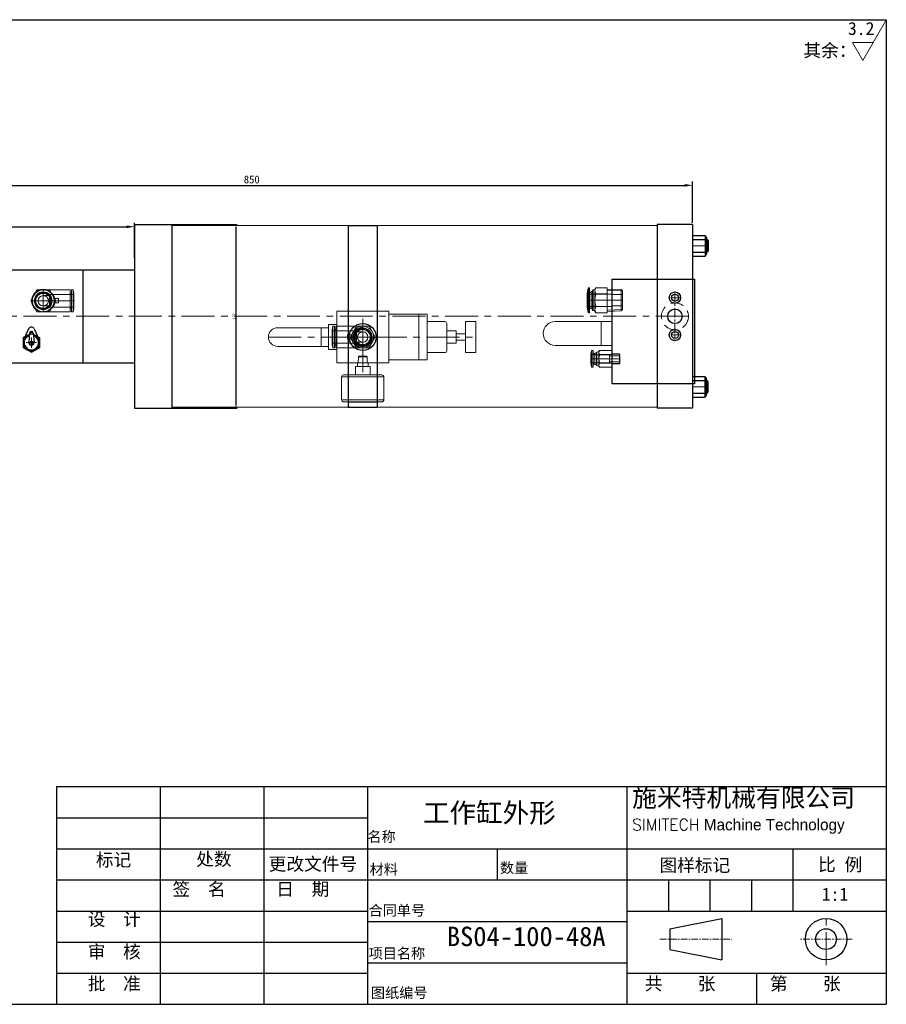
# Model space of a CAD drawing. Header units: millimetres. Extents: x -1758 to 1228, y 13058 to 14008.
# Tile 5 of 5: x 393 to 1228, y 13058 to 14008. Entities that reach past the tile are written whole.
import ezdxf

# ---------------------------------------------------------------- set-up
doc = ezdxf.new("R2010")
doc.units = ezdxf.units.MM
doc.header["$MEASUREMENT"] = 0
doc.linetypes.add('CENTER', pattern=[50.8, 31.75, -6.35, 6.35, -6.35])
doc.linetypes.add('DASHED', pattern=[19.05, 12.7, -6.35])
doc.layers.get('Defpoints').update_dxf_attribs({"lineweight": 25})
for name, color, linetype, lineweight in [('图层1', 7, 'Continuous', 25), ('图层2', 3, 'CENTER', 13), ('图层3', 2, 'Continuous', 13), ('图层4', 1, 'Continuous', 30), ('图层5', 5, 'DASHED', 13), ('图层7', 4, 'Continuous', 13)]:
    doc.layers.add(name, color=color, linetype=linetype, lineweight=lineweight)
doc.dimstyles.new('ISO-25', dxfattribs={"dimscale": 2, "dimtxt": 2.5, "dimasz": 2.5, "dimexe": 1.25, "dimexo": 0.625, "dimtad": 1, "dimtxsty": 'Standard', "dimcen": 2.5, "dimadec": 0, "dimazin": 0, "dimtfac": 1, "dimtmove": 0, "dimatfit": 3, "dimfxl": 0, "dimarcsym": 0})

# ---------------------------------------------------------------- blocks, each defined once
blk = doc.blocks.new('*D54')
at = {"layer": 'Defpoints', "color": 0, "transparency": 16777216}
for p in [(1041.3, 13848.27), (1041.3, 13810.38), (191.3, 13769.13)]:
    blk.add_point(p, dxfattribs=at)
at = {"layer": '图层3', "color": 0, "lineweight": -2, "transparency": 16777216}
for p, q in [((191.3, 13771), (191.3, 13852.02)), ((1041.3, 13812.25), (1041.3, 13852.02)), ((198.8, 13848.27), (1033.8, 13848.27))]:
    blk.add_line(p, q, dxfattribs=at)
at = {"layer": '图层3', "color": 0, "transparency": 16777216}
for points in [[(198.8, 13849.52), (198.8, 13847.02), (191.3, 13848.27)], [(1033.8, 13847.02), (1033.8, 13849.52), (1041.3, 13848.27)]]:
    blk.add_solid(points, dxfattribs=at)
at = {"layer": '图层3', "color": 0, "transparency": 16777216, "insert": (616.3, 13853.89), "char_height": 7.5, "attachment_point": 5}
blk.add_mtext('850', dxfattribs=at)
blk = doc.blocks.new('*D62')
at = {"layer": 'Defpoints', "color": 0, "transparency": 16777216}
for p in [(503.3, 13808.31), (503.3, 13776.88), (191.3, 13766.88)]:
    blk.add_point(p, dxfattribs=at)
at = {"layer": '图层3', "color": 0, "lineweight": -2, "transparency": 16777216}
for p, q in [((191.3, 13768.75), (191.3, 13812.06)), ((198.8, 13808.31), (495.8, 13808.31)), ((503.3, 13778.75), (503.3, 13812.06))]:
    blk.add_line(p, q, dxfattribs=at)
at = {"layer": '图层3', "color": 0, "transparency": 16777216}
for points in [[(198.8, 13809.56), (198.8, 13807.06), (191.3, 13808.31)], [(495.8, 13807.06), (495.8, 13809.56), (503.3, 13808.31)]]:
    blk.add_solid(points, dxfattribs=at)
at = {"layer": '图层3', "color": 0, "transparency": 16777216, "insert": (347.3, 13813.94), "char_height": 7.5, "attachment_point": 5}
blk.add_mtext('312', dxfattribs=at)
blk = doc.blocks.new('*D87')
at = {"layer": 'Defpoints', "color": 0, "transparency": 16777216}
for p in [(521.3, 13810.38), (521.3, 13633.38), (601.11, 13633.38)]:
    blk.add_point(p, dxfattribs=at)
at = {"layer": '图层1', "color": 0, "lineweight": -2, "transparency": 16777216}
for p, q in [((521.93, 13810.38), (602.36, 13810.38)), ((601.11, 13807.88), (601.11, 13635.88)), ((521.93, 13633.38), (602.36, 13633.38))]:
    blk.add_line(p, q, dxfattribs=at)
at = {"layer": '图层1', "color": 0, "transparency": 16777216}
for points in [[(600.69, 13807.88), (601.52, 13807.88), (601.11, 13810.38)], [(600.69, 13635.88), (601.52, 13635.88), (601.11, 13633.38)]]:
    blk.add_solid(points, dxfattribs=at)
at = {"layer": '图层1', "color": 0, "transparency": 16777216, "insert": (599.23, 13721.88), "char_height": 2.5, "attachment_point": 5, "rotation": 90}
blk.add_mtext('177', dxfattribs=at)

msp = doc.modelspace()

# ---------------------------------------------------------------- linework, layer by layer
at = {"layer": '图层1'}
for p, q in [((503.304, 13810.379), (503.304, 13633.379)), ((503.304, 13810.379), (539.304, 13810.379)), ((539.304, 13810.379), (539.304, 13633.379)), ((709.304, 13809.379), (709.304, 13634.379)), ((709.304, 13809.379), (737.304, 13809.379)), ((737.304, 13809.379), (737.304, 13634.379)), ((1007.304, 13810.379), (1007.304, 13633.379)), ((1041.304, 13810.379), (1007.304, 13810.379)), ((1041.304, 13810.379), (1041.304, 13633.379)), ((1041.304, 13799.879), (1041.304, 13779.879)), ((1041.304, 13799.879), (1053.304, 13799.879)), ((1041.304, 13795.879), (1053.304, 13795.879)), ((1053.304, 13799.879), (1053.304, 13779.879)), ((1053.804, 13798.879), (1053.804, 13798.879)), ((1054.804, 13797.879), (1054.804, 13781.879)), ((1054.804, 13795.879), (1055.304, 13795.879)), ((1055.304, 13795.879), (1055.304, 13783.879)), ((1055.304, 13795.879), (1056.304, 13794.879)), ((1056.304, 13794.879), (1056.304, 13784.879)), ((1056.304, 13784.879), (1055.304, 13783.879)), ((1041.304, 13783.879), (1053.304, 13783.879)), ((1041.304, 13779.879), (1053.304, 13779.879)), ((1053.804, 13780.879), (1053.804, 13780.879)), ((1054.804, 13783.879), (1055.304, 13783.879)), ((365.304, 13766.879), (503.304, 13766.879)), ((453.304, 13766.879), (453.304, 13676.879)), ((963.304, 13757.879), (963.304, 13656.879)), ((963.304, 13757.879), (1043.304, 13757.879)), ((1043.304, 13757.879), (1043.304, 13656.879)), ((401.158, 13709.757), (396.613, 13699.84)), ((406.613, 13709.757), (411.158, 13699.84)), ((397.676, 13702.16), (395.885, 13701.126)), ((395.885, 13701.126), (395.885, 13691.888)), ((402.091, 13705.647), (401.393, 13696.702)), ((405.68, 13705.647), (406.378, 13696.702)), ((411.885, 13701.126), (410.095, 13702.16)), ((411.885, 13691.888), (411.885, 13701.126)), ((395.885, 13691.888), (403.885, 13687.269)), ((403.885, 13687.269), (411.885, 13691.888)), ((365.304, 13676.879), (503.304, 13676.879)), ((1041.304, 13663.879), (1053.304, 13663.879)), ((1053.304, 13643.879), (1053.304, 13663.879)), ((1053.804, 13662.879), (1053.804, 13662.879)), ((1054.804, 13645.879), (1054.804, 13661.879)), ((1043.304, 13656.879), (963.304, 13656.879)), ((1041.304, 13659.879), (1053.304, 13659.879)), ((1054.804, 13659.879), (1055.304, 13659.879)), ((1055.304, 13647.879), (1055.304, 13659.879)), ((1056.304, 13658.879), (1055.304, 13659.879)), ((1056.304, 13648.879), (1056.304, 13658.879)), ((1041.304, 13647.879), (1053.304, 13647.879)), ((1041.304, 13643.879), (1053.304, 13643.879)), ((1053.804, 13644.879), (1053.804, 13644.879)), ((1054.804, 13647.879), (1055.304, 13647.879)), ((1055.304, 13647.879), (1056.304, 13648.879)), ((503.304, 13633.379), (539.304, 13633.379)), ((709.304, 13634.379), (737.304, 13634.379)), ((1041.304, 13633.379), (1007.304, 13633.379)), ((528.045, 13268.09), (528.045, 13058.09)), ((628.045, 13268.09), (628.045, 13058.09)), ((728.045, 13268.09), (728.045, 13058.09)), ((978.045, 13268.09), (978.045, 13058.09)), ((428.045, 13238.09), (728.045, 13238.09)), ((428.045, 13208.09), (1228.045, 13208.09)), ((853.045, 13208.09), (853.045, 13178.09)), ((1138.045, 13208.09), (1138.045, 13148.09)), ((428.045, 13178.09), (1228.045, 13178.09)), ((1018.045, 13178.09), (1018.045, 13148.09)), ((1058.045, 13178.09), (1058.045, 13148.09)), ((1098.045, 13178.09), (1098.045, 13148.09)), ((428.045, 13148.09), (728.045, 13148.09)), ((978.045, 13148.09), (1228.045, 13148.09)), ((1019.392, 13130.971), (1069.392, 13140.971)), ((1069.392, 13140.971), (1069.392, 13100.971)), ((728.045, 13138.09), (978.045, 13138.09)), ((1019.392, 13130.971), (1019.392, 13110.971)), ((428.045, 13118.09), (728.045, 13118.09)), ((1019.392, 13110.971), (1069.392, 13100.971)), ((728.045, 13098.09), (978.045, 13098.09)), ((428.045, 13088.09), (728.045, 13088.09)), ((978.045, 13088.09), (1228.045, 13088.09)), ((1103.045, 13088.09), (1103.045, 13058.09))]:
    msp.add_line(p, q, dxfattribs=at)
for centre, radius in [((415.304, 13736.879), 11), ((415.304, 13736.879), 7.5), ((1024.304, 13739.879), 5.5), ((1024.304, 13739.879), 3.33), ((1024.304, 13721.879), 7), ((723.304, 13701.879), 13), ((723.304, 13701.879), 8.67), ((1024.304, 13703.879), 5.5), ((403.885, 13705.507), 1), ((1024.304, 13703.879), 3.33), ((403.885, 13696.507), 1.5), ((1170.021, 13120.971), 20), ((1170.021, 13120.971), 10)]:
    msp.add_circle(centre, radius, dxfattribs=at)
for centre, radius, start, end in [((1053.804, 13799.379), 0.5, 180, 270), ((1053.804, 13797.879), 1, 0, 90), ((1053.804, 13780.379), 0.5, 90, 180), ((1053.804, 13781.879), 1, 270, 0), ((403.885, 13708.507), 3, 24.624318, 155.375682), ((403.885, 13696.507), 8, 103.749113, 76.250887), ((403.885, 13696.507), 7, 106.463989, 73.536011), ((403.885, 13705.507), 1.8, 4.460844, 175.539156), ((403.885, 13696.507), 2.5, 175.539156, 4.460844), ((1053.804, 13663.379), 0.5, 180, 270), ((1053.804, 13661.879), 1, 0, 90), ((1053.804, 13644.379), 0.5, 90, 180), ((1053.804, 13645.879), 1, 270, 0)]:
    msp.add_arc(centre, radius, start, end, dxfattribs=at)
at = {"layer": '图层2', "ltscale": 0.5}
for p, q in [((1041.304, 13789.879), (1056.304, 13789.879)), ((973.804, 13737.379), (956.379, 13737.379)), ((971.304, 13680.879), (956.879, 13680.879)), ((1041.304, 13653.879), (1056.304, 13653.879))]:
    msp.add_line(p, q, dxfattribs=at)
at = {"layer": '图层2'}
for p, q in [((415.304, 13746.879), (415.304, 13726.879)), ((405.304, 13736.879), (425.304, 13736.879)), ((142.304, 13721.879), (1043.304, 13721.879)), ((723.304, 13711.879), (723.304, 13691.879)), ((403.885, 13701.507), (403.885, 13691.507)), ((632.304, 13701.879), (832.304, 13701.879)), ((713.304, 13701.879), (733.304, 13701.879)), ((398.885, 13696.507), (408.885, 13696.507)), ((1170.021, 13095.971), (1170.021, 13145.971))]:
    msp.add_line(p, q, dxfattribs=at)
at = {"layer": '图层2', "ltscale": 0.3}
for p, q in [((1029.804, 13739.879), (1018.804, 13739.879)), ((1024.304, 13745.379), (1024.304, 13698.379)), ((1029.804, 13703.879), (1018.804, 13703.879))]:
    msp.add_line(p, q, dxfattribs=at)
at = {"layer": '图层2', "ltscale": 0.2}
for p, q in [((1009.766, 13120.971), (1078.91, 13120.971)), ((1195.021, 13120.971), (1145.021, 13120.971))]:
    msp.add_line(p, q, dxfattribs=at)
at = {"layer": '图层3'}
for p, q in [((1205.446, 13968.705), (1227.396, 14006.723)), ((1195.343, 13986.205), (1215.55, 13986.205)), ((1205.446, 13968.705), (1195.343, 13986.205))]:
    msp.add_line(p, q, dxfattribs=at)
at = {"layer": '图层4'}
for p, q in [((-171.955, 14008.09), (1228.045, 14008.09)), ((1228.045, 14008.09), (1228.045, 13058.09)), ((428.045, 13268.09), (1228.045, 13268.09)), ((428.045, 13268.09), (428.045, 13058.09)), ((-171.955, 13058.09), (1228.045, 13058.09)), ((278.045, 13058.09), (1228.045, 13058.09))]:
    msp.add_line(p, q, dxfattribs=at)
at = {"layer": '图层5'}
msp.add_circle((1024.304, 13721.879), 13, dxfattribs=at)
at = {"layer": '图层7'}
for p, q in [((709.304, 13809.379), (539.304, 13809.379)), ((1007.304, 13809.379), (737.304, 13809.379)), ((1056.304, 13794.879), (1054.804, 13794.879)), ((1056.304, 13784.879), (1054.804, 13784.879)), ((409.242, 13747.379), (403.179, 13736.879)), ((441.304, 13747.379), (409.242, 13747.379)), ((415.304, 13725.823), (415.304, 13747.936)), ((415.304, 13726.379), (415.304, 13747.379)), ((427.428, 13736.879), (421.366, 13747.379)), ((441.304, 13726.379), (441.304, 13747.379)), ((442.616, 13726.379), (442.616, 13747.379)), ((444.248, 13747.379), (442.616, 13747.379)), ((444.248, 13726.379), (444.248, 13747.379)), ((444.804, 13744.229), (444.248, 13747.379)), ((940.744, 13749.214), (939.804, 13743.879)), ((940.744, 13749.214), (940.744, 13725.545)), ((940.941, 13749.379), (940.941, 13725.379)), ((941.996, 13749.379), (940.941, 13749.379)), ((941.996, 13749.379), (941.996, 13725.379)), ((944.919, 13746.831), (944.919, 13727.927)), ((947.111, 13747.879), (945.364, 13747.411)), ((945.364, 13747.411), (945.364, 13727.348)), ((948.049, 13749.504), (947.111, 13747.879)), ((947.111, 13747.879), (947.111, 13726.879)), ((958.804, 13749.504), (948.049, 13749.504)), ((958.804, 13749.504), (958.804, 13725.255)), ((972.604, 13747.638), (958.804, 13748.069)), ((973.804, 13746.439), (958.804, 13746.907)), ((972.604, 13747.638), (972.604, 13727.12)), ((973.804, 13746.439), (972.604, 13747.638)), ((421.304, 13741.879), (415.304, 13741.879)), ((421.304, 13730.879), (421.304, 13742.879)), ((444.804, 13742.879), (421.304, 13742.879)), ((430.004, 13738.979), (425.592, 13738.979)), ((425.804, 13734.779), (425.804, 13738.979)), ((430.004, 13734.779), (430.004, 13738.979)), ((442.616, 13744.229), (441.304, 13744.229)), ((444.804, 13729.529), (444.804, 13744.229)), ((939.804, 13743.879), (939.804, 13730.879)), ((963.304, 13743.379), (939.804, 13743.379)), ((973.804, 13737.379), (939.804, 13737.379)), ((943.458, 13744.879), (941.996, 13744.879)), ((943.458, 13745.779), (943.458, 13728.979)), ((944.919, 13745.779), (943.458, 13745.779)), ((958.804, 13743.441), (948.049, 13743.441)), ((963.304, 13743.379), (963.304, 13731.379)), ((973.804, 13742.879), (963.304, 13742.879)), ((973.804, 13746.439), (973.804, 13728.32)), ((403.179, 13736.879), (409.242, 13726.379)), ((404.247, 13736.879), (445.361, 13736.879)), ((415.304, 13731.879), (421.304, 13731.879)), ((421.304, 13730.879), (444.804, 13730.879)), ((421.366, 13726.379), (427.428, 13736.879)), ((425.592, 13734.779), (430.004, 13734.779)), ((441.304, 13729.529), (442.616, 13729.529)), ((444.248, 13726.379), (444.804, 13729.529)), ((939.804, 13731.379), (963.304, 13731.379)), ((939.804, 13730.879), (940.744, 13725.545)), ((941.996, 13729.879), (943.458, 13729.879)), ((943.458, 13728.979), (944.919, 13728.979)), ((958.804, 13731.317), (948.049, 13731.317)), ((973.804, 13728.32), (958.804, 13727.852)), ((963.304, 13731.879), (973.804, 13731.879)), ((972.604, 13727.12), (973.804, 13728.32)), ((409.242, 13726.379), (441.304, 13726.379)), ((442.616, 13726.379), (444.248, 13726.379)), ((698.304, 13726.879), (698.304, 13676.879)), ((698.304, 13726.879), (748.304, 13726.879)), ((723.304, 13719.574), (723.304, 13668.153)), ((748.304, 13726.879), (748.304, 13676.879)), ((748.304, 13723.879), (785.304, 13723.879)), ((777.304, 13723.879), (777.304, 13679.879)), ((785.304, 13723.879), (785.304, 13679.879)), ((940.941, 13725.379), (941.996, 13725.379)), ((945.364, 13727.348), (947.111, 13726.879)), ((947.111, 13726.879), (948.049, 13725.255)), ((958.804, 13725.255), (948.049, 13725.255)), ((958.804, 13726.69), (972.604, 13727.12)), ((641.304, 13710.879), (690.304, 13710.879)), ((683.304, 13710.879), (683.304, 13692.879)), ((690.304, 13713.879), (690.304, 13689.879)), ((690.304, 13713.879), (697.304, 13713.879)), ((694.359, 13712.379), (693.804, 13709.229)), ((693.804, 13709.229), (693.804, 13694.529)), ((694.359, 13712.379), (694.359, 13691.379)), ((695.991, 13712.379), (694.359, 13712.379)), ((695.991, 13712.379), (695.991, 13691.379)), ((697.304, 13709.229), (695.991, 13709.229)), ((729.366, 13712.379), (697.304, 13712.379)), ((697.304, 13712.379), (697.304, 13691.379)), ((717.242, 13712.379), (711.179, 13701.879)), ((723.304, 13712.936), (723.304, 13690.823)), ((735.428, 13701.879), (729.366, 13712.379)), ((785.304, 13716.879), (802.304, 13716.879)), ((804.304, 13714.879), (804.304, 13688.879)), ((822.304, 13716.879), (822.304, 13686.879)), ((822.304, 13716.879), (832.304, 13716.879)), ((832.304, 13716.879), (832.304, 13686.879)), ((953.304, 13716.879), (953.304, 13693.879)), ((734.361, 13701.879), (693.247, 13701.879)), ((717.304, 13707.879), (693.804, 13707.879)), ((713.016, 13703.979), (708.604, 13703.979)), ((708.604, 13703.979), (708.604, 13699.779)), ((708.604, 13699.779), (713.016, 13699.779)), ((711.179, 13701.879), (717.242, 13691.379)), ((712.804, 13703.979), (712.804, 13699.779)), ((717.304, 13707.879), (717.304, 13695.879)), ((723.304, 13706.879), (717.304, 13706.879)), ((729.366, 13691.379), (735.428, 13701.879)), ((804.304, 13707.879), (813.304, 13707.879)), ((813.304, 13707.879), (813.304, 13695.879)), ((813.304, 13704.879), (822.304, 13704.879)), ((641.304, 13692.879), (690.304, 13692.879)), ((690.304, 13689.879), (697.304, 13689.879)), ((693.804, 13695.879), (717.304, 13695.879)), ((693.804, 13694.529), (694.359, 13691.379)), ((694.359, 13691.379), (695.991, 13691.379)), ((695.991, 13694.529), (697.304, 13694.529)), ((697.304, 13691.379), (729.366, 13691.379)), ((717.304, 13696.879), (723.304, 13696.879)), ((804.304, 13695.879), (813.304, 13695.879)), ((813.304, 13698.879), (822.304, 13698.879)), ((719.127, 13682.779), (718.943, 13676.879)), ((719.727, 13683.379), (719.127, 13682.779)), ((727.48, 13682.779), (719.127, 13682.779)), ((726.88, 13683.379), (719.727, 13683.379)), ((727.48, 13682.779), (726.88, 13683.379)), ((727.665, 13676.879), (727.48, 13682.779)), ((785.304, 13686.879), (802.304, 13686.879)), ((822.304, 13686.879), (832.304, 13686.879)), ((943.892, 13688.714), (943.304, 13685.379)), ((943.304, 13685.379), (943.304, 13676.379)), ((961.304, 13684.879), (943.304, 13684.879)), ((971.304, 13680.879), (943.304, 13680.879)), ((943.892, 13688.714), (943.892, 13673.045)), ((945.611, 13688.879), (944.089, 13688.879)), ((944.089, 13688.879), (944.089, 13672.879)), ((945.611, 13688.879), (945.611, 13672.879)), ((947.15, 13685.879), (945.611, 13685.879)), ((948.688, 13686.479), (947.15, 13686.479)), ((947.15, 13686.479), (947.15, 13675.279)), ((948.688, 13686.954), (948.688, 13674.805)), ((950.996, 13687.879), (948.985, 13687.34)), ((948.985, 13687.34), (948.985, 13674.418)), ((951.621, 13688.962), (950.996, 13687.879)), ((950.996, 13687.879), (950.996, 13673.879)), ((963.304, 13688.962), (951.621, 13688.962)), ((963.304, 13684.921), (951.621, 13684.921)), ((961.304, 13684.879), (961.304, 13676.879)), ((971.304, 13683.879), (961.304, 13683.879)), ((963.304, 13688.962), (963.304, 13672.796)), ((970.704, 13685.637), (963.304, 13685.868)), ((971.304, 13685.037), (963.304, 13685.287)), ((970.704, 13685.637), (970.704, 13676.121)), ((971.304, 13685.037), (970.704, 13685.637)), ((971.304, 13685.037), (971.304, 13676.721)), ((698.304, 13676.879), (748.304, 13676.879)), ((730.304, 13673.379), (716.304, 13673.379)), ((716.304, 13665.379), (716.304, 13673.379)), ((728.404, 13676.879), (718.204, 13676.879)), ((718.204, 13676.879), (718.204, 13673.379)), ((728.404, 13673.379), (728.404, 13676.879)), ((730.304, 13665.379), (730.304, 13673.379)), ((748.304, 13679.879), (785.304, 13679.879)), ((943.304, 13676.879), (961.304, 13676.879)), ((943.304, 13676.379), (943.892, 13673.045)), ((944.089, 13672.879), (945.611, 13672.879)), ((945.611, 13675.879), (947.15, 13675.879)), ((947.15, 13675.279), (948.688, 13675.279)), ((948.985, 13674.418), (950.996, 13673.879)), ((950.996, 13673.879), (951.621, 13672.796)), ((963.304, 13676.838), (951.621, 13676.838)), ((963.304, 13672.796), (951.621, 13672.796)), ((961.304, 13677.879), (971.304, 13677.879)), ((971.304, 13676.721), (963.304, 13676.471)), ((963.304, 13675.89), (970.704, 13676.121)), ((970.704, 13676.121), (971.304, 13676.721)), ((743.704, 13663.379), (702.904, 13663.379)), ((702.904, 13663.379), (702.904, 13641.379)), ((741.704, 13665.379), (704.904, 13665.379)), ((743.704, 13641.379), (743.704, 13663.379)), ((1056.304, 13658.879), (1054.804, 13658.879)), ((1056.304, 13648.879), (1054.804, 13648.879)), ((709.304, 13634.379), (539.304, 13634.379)), ((743.704, 13641.379), (702.904, 13641.379)), ((741.704, 13639.379), (704.904, 13639.379)), ((1007.304, 13634.379), (737.304, 13634.379))]:
    msp.add_line(p, q, dxfattribs=at)
at = {"layer": '图层7', "ltscale": 0.5}
for p, q in [((963.304, 13716.879), (908.804, 13716.879)), ((963.304, 13693.879), (908.804, 13693.879))]:
    msp.add_line(p, q, dxfattribs=at)
at = {"layer": '图层7'}
for points in [[(415.304, 13747.379), (415.703, 13747.372), (416.499, 13747.311), (417.289, 13747.19), (417.679, 13747.107), (418.067, 13747.009), (418.829, 13746.77), (419.57, 13746.473), (420.287, 13746.121), (420.975, 13745.716), (421.63, 13745.259), (421.944, 13745.013), (422.249, 13744.754), (422.592, 13744.438), (422.687, 13744.345), (422.781, 13744.251), (422.827, 13744.203), (422.874, 13744.156), (422.965, 13744.059), (423.056, 13743.961), (423.145, 13743.862), (423.233, 13743.762), (423.32, 13743.661), (423.362, 13743.61), (423.405, 13743.559), (423.489, 13743.456), (423.572, 13743.352), (423.653, 13743.246), (423.733, 13743.14), (423.812, 13743.033), (423.851, 13742.978), (423.889, 13742.924), (423.965, 13742.815), (424.04, 13742.704), (424.113, 13742.593), (424.185, 13742.481), (424.255, 13742.368), (424.29, 13742.311), (424.324, 13742.254), (424.391, 13742.139), (424.457, 13742.024), (424.522, 13741.907), (424.585, 13741.79), (424.646, 13741.672), (424.676, 13741.612), (424.706, 13741.553), (424.765, 13741.433), (424.822, 13741.313), (424.85, 13741.253), (424.877, 13741.192), (424.931, 13741.07), (424.983, 13740.948), (425.009, 13740.886), (425.034, 13740.825), (425.083, 13740.701), (425.131, 13740.577), (425.177, 13740.452), (425.222, 13740.326), (425.265, 13740.2), (425.286, 13740.137), (425.306, 13740.074), (425.346, 13739.947), (425.384, 13739.819), (425.42, 13739.691), (425.455, 13739.563), (425.488, 13739.434), (425.504, 13739.369), (425.52, 13739.304), (425.55, 13739.175), (425.578, 13739.044), (425.592, 13738.979)], [(947.111, 13746.473), (947.112, 13746.554), (947.118, 13746.716), (947.129, 13746.878), (947.137, 13746.959), (947.147, 13747.04), (947.17, 13747.202), (947.198, 13747.364), (947.232, 13747.527), (947.272, 13747.69), (947.318, 13747.854), (947.343, 13747.936), (947.369, 13748.019), (947.426, 13748.186), (947.489, 13748.354), (947.558, 13748.524), (947.633, 13748.696), (947.714, 13748.871), (947.757, 13748.959), (947.802, 13749.048), (947.896, 13749.228), (947.996, 13749.411), (948.049, 13749.504)], [(948.049, 13749.504), (947.996, 13749.411), (947.896, 13749.228), (947.802, 13749.048), (947.757, 13748.959), (947.714, 13748.871), (947.633, 13748.696), (947.558, 13748.524), (947.489, 13748.354), (947.426, 13748.186), (947.369, 13748.019), (947.343, 13747.936), (947.318, 13747.854), (947.272, 13747.69), (947.232, 13747.527), (947.198, 13747.364), (947.17, 13747.202), (947.147, 13747.04), (947.137, 13746.959), (947.129, 13746.878), (947.118, 13746.716), (947.112, 13746.554), (947.111, 13746.473)], [(415.304, 13741.879), (415.376, 13741.879), (415.522, 13741.875), (415.667, 13741.866), (415.739, 13741.86), (415.812, 13741.853), (415.956, 13741.837), (416.1, 13741.815), (416.243, 13741.79), (416.386, 13741.761), (416.527, 13741.727), (416.598, 13741.709), (416.668, 13741.69), (416.807, 13741.648), (416.945, 13741.602), (417.082, 13741.552), (417.217, 13741.499), (417.351, 13741.441), (417.417, 13741.411), (417.482, 13741.38), (417.612, 13741.314), (417.74, 13741.245), (417.804, 13741.209), (417.866, 13741.173), (417.99, 13741.096), (418.112, 13741.016), (418.172, 13740.975), (418.231, 13740.933), (418.348, 13740.846), (418.462, 13740.756), (418.573, 13740.662), (418.682, 13740.566), (418.787, 13740.466), (418.839, 13740.415), (418.89, 13740.363), (418.99, 13740.257), (419.087, 13740.149), (419.18, 13740.037), (419.27, 13739.923), (419.357, 13739.806), (419.399, 13739.747), (419.441, 13739.687), (419.521, 13739.566), (419.597, 13739.442), (419.67, 13739.316), (419.739, 13739.188), (419.804, 13739.058), (419.835, 13738.992), (419.865, 13738.926), (419.923, 13738.793), (419.977, 13738.658), (420.027, 13738.521), (420.072, 13738.383), (420.114, 13738.244), (420.133, 13738.173), (420.152, 13738.103), (420.185, 13737.962), (420.215, 13737.819), (420.24, 13737.676), (420.261, 13737.532), (420.278, 13737.387), (420.285, 13737.315), (420.29, 13737.243), (420.299, 13737.097), (420.303, 13736.952), (420.304, 13736.879), (420.303, 13736.807), (420.299, 13736.661), (420.29, 13736.516), (420.285, 13736.444), (420.278, 13736.371), (420.261, 13736.227), (420.24, 13736.083), (420.215, 13735.94), (420.185, 13735.797), (420.152, 13735.656), (420.133, 13735.585), (420.114, 13735.515), (420.072, 13735.376), (420.027, 13735.238), (419.977, 13735.101), (419.923, 13734.966), (419.865, 13734.832), (419.835, 13734.766), (419.804, 13734.701), (419.739, 13734.571), (419.67, 13734.443), (419.597, 13734.317), (419.521, 13734.193), (419.441, 13734.071), (419.399, 13734.011), (419.357, 13733.952), (419.27, 13733.836), (419.18, 13733.721), (419.087, 13733.61), (418.99, 13733.501), (418.89, 13733.396), (418.839, 13733.344), (418.787, 13733.293), (418.682, 13733.193), (418.573, 13733.096), (418.462, 13733.003), (418.348, 13732.913), (418.231, 13732.826), (418.172, 13732.784), (418.112, 13732.742), (417.99, 13732.662), (417.866, 13732.586), (417.804, 13732.549), (417.74, 13732.513), (417.612, 13732.444), (417.482, 13732.379), (417.417, 13732.348), (417.351, 13732.318), (417.217, 13732.26), (417.082, 13732.206), (416.945, 13732.156), (416.807, 13732.111), (416.668, 13732.069), (416.598, 13732.05), (416.527, 13732.031), (416.386, 13731.998), (416.243, 13731.968), (416.1, 13731.943), (415.956, 13731.922), (415.812, 13731.905), (415.739, 13731.898), (415.667, 13731.893), (415.522, 13731.884), (415.376, 13731.88), (415.304, 13731.879)], [(948.049, 13743.441), (947.996, 13743.534), (947.896, 13743.717), (947.802, 13743.897), (947.757, 13743.986), (947.714, 13744.074), (947.633, 13744.249), (947.558, 13744.421), (947.489, 13744.591), (947.426, 13744.759), (947.369, 13744.926), (947.343, 13745.009), (947.318, 13745.091), (947.272, 13745.255), (947.232, 13745.419), (947.198, 13745.581), (947.17, 13745.743), (947.147, 13745.905), (947.137, 13745.986), (947.129, 13746.067), (947.118, 13746.229), (947.112, 13746.391), (947.111, 13746.473)], [(947.111, 13746.473), (947.112, 13746.391), (947.118, 13746.229), (947.129, 13746.067), (947.137, 13745.986), (947.147, 13745.905), (947.17, 13745.743), (947.198, 13745.581), (947.232, 13745.419), (947.272, 13745.255), (947.318, 13745.091), (947.343, 13745.009), (947.369, 13744.926), (947.426, 13744.759), (947.489, 13744.591), (947.558, 13744.421), (947.633, 13744.249), (947.714, 13744.074), (947.757, 13743.986), (947.802, 13743.897), (947.896, 13743.717), (947.996, 13743.534), (948.049, 13743.441)], [(948.049, 13743.441), (947.996, 13743.256), (947.896, 13742.89), (947.802, 13742.53), (947.757, 13742.352), (947.714, 13742.176), (947.633, 13741.827), (947.558, 13741.483), (947.489, 13741.142), (947.426, 13740.806), (947.369, 13740.473), (947.343, 13740.307), (947.318, 13740.142), (947.272, 13739.814), (947.232, 13739.487), (947.198, 13739.162), (947.17, 13738.838), (947.147, 13738.514), (947.137, 13738.353), (947.129, 13738.191), (947.118, 13737.867), (947.112, 13737.542), (947.111, 13737.379)], [(947.111, 13737.379), (947.112, 13737.542), (947.118, 13737.867), (947.129, 13738.191), (947.137, 13738.353), (947.147, 13738.514), (947.17, 13738.838), (947.198, 13739.162), (947.232, 13739.487), (947.272, 13739.814), (947.318, 13740.142), (947.343, 13740.307), (947.369, 13740.473), (947.426, 13740.806), (947.489, 13741.142), (947.558, 13741.483), (947.633, 13741.827), (947.714, 13742.176), (947.757, 13742.352), (947.802, 13742.53), (947.896, 13742.89), (947.996, 13743.256), (948.049, 13743.441)], [(947.111, 13737.379), (947.112, 13737.216), (947.118, 13736.892), (947.129, 13736.568), (947.137, 13736.406), (947.147, 13736.244), (947.17, 13735.921), (947.198, 13735.596), (947.232, 13735.271), (947.272, 13734.945), (947.318, 13734.617), (947.343, 13734.452), (947.369, 13734.286), (947.426, 13733.953), (947.489, 13733.616), (947.558, 13733.276), (947.633, 13732.932), (947.714, 13732.583), (947.757, 13732.406), (947.802, 13732.229), (947.896, 13731.869), (947.996, 13731.503), (948.049, 13731.317)], [(948.049, 13731.317), (947.996, 13731.503), (947.896, 13731.869), (947.802, 13732.229), (947.757, 13732.406), (947.714, 13732.583), (947.633, 13732.932), (947.558, 13733.276), (947.489, 13733.616), (947.426, 13733.953), (947.369, 13734.286), (947.343, 13734.452), (947.318, 13734.617), (947.272, 13734.945), (947.232, 13735.271), (947.198, 13735.596), (947.17, 13735.921), (947.147, 13736.244), (947.137, 13736.406), (947.129, 13736.568), (947.118, 13736.892), (947.112, 13737.216), (947.111, 13737.379)], [(425.592, 13734.779), (425.578, 13734.714), (425.55, 13734.584), (425.52, 13734.454), (425.504, 13734.39), (425.488, 13734.325), (425.455, 13734.196), (425.42, 13734.068), (425.384, 13733.939), (425.346, 13733.812), (425.306, 13733.685), (425.286, 13733.621), (425.265, 13733.558), (425.222, 13733.432), (425.177, 13733.307), (425.131, 13733.182), (425.083, 13733.058), (425.034, 13732.934), (425.009, 13732.872), (424.983, 13732.811), (424.931, 13732.688), (424.877, 13732.567), (424.85, 13732.506), (424.822, 13732.446), (424.765, 13732.325), (424.706, 13732.206), (424.676, 13732.146), (424.646, 13732.087), (424.585, 13731.969), (424.522, 13731.851), (424.457, 13731.735), (424.391, 13731.619), (424.324, 13731.505), (424.29, 13731.447), (424.255, 13731.391), (424.185, 13731.278), (424.113, 13731.165), (424.04, 13731.054), (423.965, 13730.944), (423.889, 13730.834), (423.851, 13730.78), (423.812, 13730.726), (423.733, 13730.619), (423.653, 13730.512), (423.572, 13730.407), (423.489, 13730.303), (423.405, 13730.199), (423.362, 13730.148), (423.32, 13730.097), (423.233, 13729.996), (423.145, 13729.896), (423.056, 13729.797), (422.965, 13729.7), (422.874, 13729.603), (422.827, 13729.555), (422.781, 13729.508), (422.687, 13729.413), (422.592, 13729.32), (422.249, 13729.004), (421.944, 13728.746), (421.63, 13728.499), (420.975, 13728.043), (420.287, 13727.637), (419.57, 13727.285), (418.829, 13726.989), (418.067, 13726.749), (417.679, 13726.652), (417.289, 13726.569), (416.499, 13726.448), (415.703, 13726.387), (415.304, 13726.379)], [(948.049, 13731.317), (947.996, 13731.224), (947.896, 13731.041), (947.802, 13730.861), (947.757, 13730.773), (947.714, 13730.684), (947.633, 13730.51), (947.558, 13730.338), (947.489, 13730.168), (947.426, 13729.999), (947.369, 13729.833), (947.343, 13729.75), (947.318, 13729.667), (947.272, 13729.503), (947.232, 13729.34), (947.198, 13729.177), (947.17, 13729.015), (947.147, 13728.854), (947.137, 13728.773), (947.129, 13728.692), (947.118, 13728.53), (947.112, 13728.367), (947.111, 13728.286)], [(947.111, 13728.286), (947.112, 13728.367), (947.118, 13728.53), (947.129, 13728.692), (947.137, 13728.773), (947.147, 13728.854), (947.17, 13729.015), (947.198, 13729.177), (947.232, 13729.34), (947.272, 13729.503), (947.318, 13729.667), (947.343, 13729.75), (947.369, 13729.833), (947.426, 13729.999), (947.489, 13730.168), (947.558, 13730.338), (947.633, 13730.51), (947.714, 13730.684), (947.757, 13730.773), (947.802, 13730.861), (947.896, 13731.041), (947.996, 13731.224), (948.049, 13731.317)], [(947.111, 13728.286), (947.112, 13728.205), (947.118, 13728.042), (947.129, 13727.88), (947.137, 13727.799), (947.147, 13727.718), (947.17, 13727.557), (947.198, 13727.395), (947.232, 13727.232), (947.272, 13727.069), (947.318, 13726.905), (947.343, 13726.822), (947.369, 13726.739), (947.426, 13726.573), (947.489, 13726.404), (947.558, 13726.234), (947.633, 13726.062), (947.714, 13725.888), (947.757, 13725.8), (947.802, 13725.711), (947.896, 13725.531), (947.996, 13725.348), (948.049, 13725.255)], [(948.049, 13725.255), (947.996, 13725.348), (947.896, 13725.531), (947.802, 13725.711), (947.757, 13725.8), (947.714, 13725.888), (947.633, 13726.062), (947.558, 13726.234), (947.489, 13726.404), (947.426, 13726.573), (947.369, 13726.739), (947.343, 13726.822), (947.318, 13726.905), (947.272, 13727.069), (947.232, 13727.232), (947.198, 13727.395), (947.17, 13727.557), (947.147, 13727.718), (947.137, 13727.799), (947.129, 13727.88), (947.118, 13728.042), (947.112, 13728.205), (947.111, 13728.286)], [(713.016, 13703.979), (713.029, 13704.044), (713.058, 13704.175), (713.088, 13704.304), (713.103, 13704.369), (713.119, 13704.434), (713.152, 13704.563), (713.187, 13704.691), (713.224, 13704.819), (713.262, 13704.947), (713.301, 13705.074), (713.322, 13705.137), (713.343, 13705.2), (713.386, 13705.326), (713.43, 13705.452), (713.476, 13705.577), (713.524, 13705.701), (713.573, 13705.825), (713.598, 13705.886), (713.624, 13705.948), (713.676, 13706.07), (713.73, 13706.192), (713.758, 13706.253), (713.786, 13706.313), (713.843, 13706.433), (713.901, 13706.553), (713.931, 13706.612), (713.961, 13706.672), (714.023, 13706.79), (714.086, 13706.907), (714.15, 13707.024), (714.216, 13707.139), (714.284, 13707.254), (714.318, 13707.311), (714.353, 13707.368), (714.423, 13707.481), (714.495, 13707.593), (714.568, 13707.704), (714.642, 13707.815), (714.718, 13707.924), (714.757, 13707.978), (714.796, 13708.033), (714.874, 13708.14), (714.954, 13708.246), (715.036, 13708.352), (715.118, 13708.456), (715.203, 13708.559), (715.245, 13708.61), (715.288, 13708.661), (715.375, 13708.762), (715.462, 13708.862), (715.552, 13708.961), (715.642, 13709.059), (715.734, 13709.156), (715.78, 13709.203), (715.827, 13709.251), (715.921, 13709.345), (716.016, 13709.438), (716.358, 13709.754), (716.663, 13710.013), (716.977, 13710.259), (717.632, 13710.716), (718.32, 13711.121), (719.037, 13711.473), (719.779, 13711.77), (720.541, 13712.009), (720.928, 13712.107), (721.319, 13712.19), (722.108, 13712.311), (722.904, 13712.372), (723.304, 13712.379)], [(723.304, 13691.379), (722.904, 13691.387), (722.108, 13691.448), (721.319, 13691.569), (720.928, 13691.652), (720.541, 13691.749), (719.779, 13691.989), (719.037, 13692.285), (718.32, 13692.637), (717.632, 13693.043), (716.977, 13693.499), (716.663, 13693.746), (716.358, 13694.004), (716.016, 13694.32), (715.921, 13694.413), (715.827, 13694.508), (715.78, 13694.555), (715.734, 13694.603), (715.642, 13694.7), (715.552, 13694.797), (715.462, 13694.896), (715.375, 13694.996), (715.288, 13695.097), (715.245, 13695.148), (715.203, 13695.199), (715.118, 13695.303), (715.036, 13695.407), (714.954, 13695.512), (714.874, 13695.619), (714.796, 13695.726), (714.757, 13695.78), (714.718, 13695.834), (714.642, 13695.944), (714.568, 13696.054), (714.495, 13696.165), (714.423, 13696.278), (714.353, 13696.391), (714.318, 13696.447), (714.284, 13696.505), (714.216, 13696.619), (714.15, 13696.735), (714.086, 13696.851), (714.023, 13696.969), (713.961, 13697.087), (713.931, 13697.146), (713.901, 13697.206), (713.843, 13697.325), (713.786, 13697.446), (713.758, 13697.506), (713.73, 13697.567), (713.676, 13697.688), (713.624, 13697.811), (713.598, 13697.872), (713.573, 13697.934), (713.524, 13698.058), (713.476, 13698.182), (713.43, 13698.307), (713.386, 13698.432), (713.343, 13698.558), (713.322, 13698.621), (713.301, 13698.685), (713.262, 13698.812), (713.224, 13698.939), (713.187, 13699.068), (713.152, 13699.196), (713.119, 13699.325), (713.103, 13699.39), (713.088, 13699.454), (713.058, 13699.584), (713.029, 13699.714), (713.016, 13699.779)], [(723.304, 13696.879), (723.231, 13696.88), (723.086, 13696.884), (722.94, 13696.893), (722.868, 13696.898), (722.796, 13696.905), (722.651, 13696.922), (722.507, 13696.943), (722.364, 13696.968), (722.221, 13696.998), (722.08, 13697.031), (722.01, 13697.05), (721.939, 13697.069), (721.8, 13697.111), (721.662, 13697.156), (721.525, 13697.206), (721.39, 13697.26), (721.257, 13697.318), (721.191, 13697.348), (721.125, 13697.379), (720.995, 13697.444), (720.867, 13697.513), (720.804, 13697.549), (720.741, 13697.586), (720.617, 13697.662), (720.496, 13697.742), (720.436, 13697.784), (720.377, 13697.826), (720.26, 13697.913), (720.146, 13698.003), (720.034, 13698.096), (719.926, 13698.193), (719.82, 13698.293), (719.768, 13698.344), (719.717, 13698.396), (719.617, 13698.501), (719.521, 13698.61), (719.427, 13698.721), (719.337, 13698.836), (719.25, 13698.952), (719.208, 13699.011), (719.167, 13699.071), (719.087, 13699.193), (719.01, 13699.317), (718.938, 13699.443), (718.869, 13699.571), (718.803, 13699.701), (718.772, 13699.766), (718.742, 13699.832), (718.684, 13699.966), (718.631, 13700.101), (718.581, 13700.238), (718.535, 13700.376), (718.493, 13700.515), (718.474, 13700.585), (718.456, 13700.656), (718.422, 13700.797), (718.393, 13700.94), (718.368, 13701.083), (718.346, 13701.227), (718.33, 13701.371), (718.323, 13701.444), (718.317, 13701.516), (718.308, 13701.661), (718.304, 13701.807), (718.304, 13701.879), (718.304, 13701.952), (718.308, 13702.097), (718.317, 13702.243), (718.323, 13702.315), (718.33, 13702.387), (718.346, 13702.532), (718.368, 13702.676), (718.393, 13702.819), (718.422, 13702.962), (718.456, 13703.103), (718.474, 13703.173), (718.493, 13703.244), (718.535, 13703.383), (718.581, 13703.521), (718.631, 13703.658), (718.684, 13703.793), (718.742, 13703.926), (718.772, 13703.992), (718.803, 13704.058), (718.869, 13704.188), (718.938, 13704.316), (719.01, 13704.442), (719.087, 13704.566), (719.167, 13704.687), (719.208, 13704.747), (719.25, 13704.806), (719.337, 13704.923), (719.427, 13705.037), (719.521, 13705.149), (719.617, 13705.257), (719.717, 13705.363), (719.768, 13705.415), (719.82, 13705.466), (719.926, 13705.566), (720.034, 13705.662), (720.146, 13705.756), (720.26, 13705.846), (720.377, 13705.933), (720.436, 13705.975), (720.496, 13706.016), (720.617, 13706.096), (720.741, 13706.173), (720.804, 13706.209), (720.867, 13706.245), (720.995, 13706.314), (721.125, 13706.38), (721.191, 13706.411), (721.257, 13706.441), (721.39, 13706.499), (721.525, 13706.552), (721.662, 13706.602), (721.8, 13706.648), (721.939, 13706.69), (722.01, 13706.709), (722.08, 13706.727), (722.221, 13706.761), (722.364, 13706.79), (722.507, 13706.815), (722.651, 13706.837), (722.796, 13706.853), (722.868, 13706.86), (722.94, 13706.866), (723.086, 13706.875), (723.231, 13706.879), (723.304, 13706.879)], [(950.996, 13686.941), (950.996, 13686.996), (951, 13687.104), (951.008, 13687.212), (951.013, 13687.266), (951.02, 13687.32), (951.035, 13687.428), (951.054, 13687.536), (951.077, 13687.644), (951.103, 13687.753), (951.134, 13687.862), (951.15, 13687.917), (951.168, 13687.973), (951.206, 13688.084), (951.248, 13688.196), (951.294, 13688.309), (951.344, 13688.424), (951.398, 13688.54), (951.426, 13688.599), (951.456, 13688.658), (951.519, 13688.778), (951.586, 13688.9), (951.621, 13688.962)], [(951.621, 13688.962), (951.586, 13688.9), (951.519, 13688.778), (951.456, 13688.658), (951.426, 13688.599), (951.398, 13688.54), (951.344, 13688.424), (951.294, 13688.309), (951.248, 13688.196), (951.206, 13688.084), (951.168, 13687.973), (951.15, 13687.917), (951.134, 13687.862), (951.103, 13687.753), (951.077, 13687.644), (951.054, 13687.536), (951.035, 13687.428), (951.02, 13687.32), (951.013, 13687.266), (951.008, 13687.212), (951, 13687.104), (950.996, 13686.996), (950.996, 13686.941)], [(951.621, 13684.921), (951.586, 13684.983), (951.519, 13685.105), (951.456, 13685.225), (951.426, 13685.284), (951.398, 13685.343), (951.344, 13685.459), (951.294, 13685.574), (951.248, 13685.687), (951.206, 13685.799), (951.168, 13685.91), (951.15, 13685.966), (951.134, 13686.021), (951.103, 13686.13), (951.077, 13686.239), (951.054, 13686.347), (951.035, 13686.455), (951.02, 13686.563), (951.013, 13686.617), (951.008, 13686.671), (951, 13686.779), (950.996, 13686.887), (950.996, 13686.941)], [(950.996, 13686.941), (950.996, 13686.887), (951, 13686.779), (951.008, 13686.671), (951.013, 13686.617), (951.02, 13686.563), (951.035, 13686.455), (951.054, 13686.347), (951.077, 13686.239), (951.103, 13686.13), (951.134, 13686.021), (951.15, 13685.966), (951.168, 13685.91), (951.206, 13685.799), (951.248, 13685.687), (951.294, 13685.574), (951.344, 13685.459), (951.398, 13685.343), (951.426, 13685.284), (951.456, 13685.225), (951.519, 13685.105), (951.586, 13684.983), (951.621, 13684.921)], [(951.621, 13684.921), (951.586, 13684.797), (951.519, 13684.553), (951.456, 13684.313), (951.426, 13684.195), (951.398, 13684.077), (951.344, 13683.844), (951.294, 13683.615), (951.248, 13683.388), (951.206, 13683.164), (951.168, 13682.942), (951.15, 13682.831), (951.134, 13682.721), (951.103, 13682.502), (951.077, 13682.285), (951.054, 13682.068), (951.035, 13681.852), (951.02, 13681.636), (951.013, 13681.528), (951.008, 13681.42), (951, 13681.204), (950.996, 13680.988), (950.996, 13680.879)], [(950.996, 13680.879), (950.996, 13680.988), (951, 13681.204), (951.008, 13681.42), (951.013, 13681.528), (951.02, 13681.636), (951.035, 13681.852), (951.054, 13682.068), (951.077, 13682.285), (951.103, 13682.502), (951.134, 13682.721), (951.15, 13682.831), (951.168, 13682.942), (951.206, 13683.164), (951.248, 13683.388), (951.294, 13683.615), (951.344, 13683.844), (951.398, 13684.077), (951.426, 13684.195), (951.456, 13684.313), (951.519, 13684.553), (951.586, 13684.797), (951.621, 13684.921)], [(950.996, 13680.879), (950.996, 13680.771), (951, 13680.554), (951.008, 13680.338), (951.013, 13680.23), (951.02, 13680.123), (951.035, 13679.907), (951.054, 13679.691), (951.077, 13679.474), (951.103, 13679.256), (951.134, 13679.038), (951.15, 13678.928), (951.168, 13678.817), (951.206, 13678.595), (951.248, 13678.371), (951.294, 13678.144), (951.344, 13677.914), (951.398, 13677.682), (951.426, 13677.564), (951.456, 13677.445), (951.519, 13677.206), (951.586, 13676.962), (951.621, 13676.838)], [(951.621, 13676.838), (951.586, 13676.962), (951.519, 13677.206), (951.456, 13677.445), (951.426, 13677.564), (951.398, 13677.682), (951.344, 13677.914), (951.294, 13678.144), (951.248, 13678.371), (951.206, 13678.595), (951.168, 13678.817), (951.15, 13678.928), (951.134, 13679.038), (951.103, 13679.256), (951.077, 13679.474), (951.054, 13679.691), (951.035, 13679.907), (951.02, 13680.123), (951.013, 13680.23), (951.008, 13680.338), (951, 13680.554), (950.996, 13680.771), (950.996, 13680.879)], [(951.621, 13676.838), (951.586, 13676.776), (951.519, 13676.654), (951.456, 13676.534), (951.426, 13676.475), (951.398, 13676.416), (951.344, 13676.3), (951.294, 13676.185), (951.248, 13676.072), (951.206, 13675.959), (951.168, 13675.848), (951.15, 13675.793), (951.134, 13675.738), (951.103, 13675.629), (951.077, 13675.52), (951.054, 13675.411), (951.035, 13675.303), (951.02, 13675.196), (951.013, 13675.142), (951.008, 13675.088), (951, 13674.98), (950.996, 13674.871), (950.996, 13674.817)], [(950.996, 13674.817), (950.996, 13674.871), (951, 13674.98), (951.008, 13675.088), (951.013, 13675.142), (951.02, 13675.196), (951.035, 13675.303), (951.054, 13675.411), (951.077, 13675.52), (951.103, 13675.629), (951.134, 13675.738), (951.15, 13675.793), (951.168, 13675.848), (951.206, 13675.959), (951.248, 13676.072), (951.294, 13676.185), (951.344, 13676.3), (951.398, 13676.416), (951.426, 13676.475), (951.456, 13676.534), (951.519, 13676.654), (951.586, 13676.776), (951.621, 13676.838)], [(950.996, 13674.817), (950.996, 13674.763), (951, 13674.655), (951.008, 13674.547), (951.013, 13674.493), (951.02, 13674.439), (951.035, 13674.331), (951.054, 13674.223), (951.077, 13674.115), (951.103, 13674.006), (951.134, 13673.896), (951.15, 13673.841), (951.168, 13673.786), (951.206, 13673.675), (951.248, 13673.563), (951.294, 13673.449), (951.344, 13673.335), (951.398, 13673.218), (951.426, 13673.159), (951.456, 13673.1), (951.519, 13672.98), (951.586, 13672.858), (951.621, 13672.796)], [(951.621, 13672.796), (951.586, 13672.858), (951.519, 13672.98), (951.456, 13673.1), (951.426, 13673.159), (951.398, 13673.218), (951.344, 13673.335), (951.294, 13673.449), (951.248, 13673.563), (951.206, 13673.675), (951.168, 13673.786), (951.15, 13673.841), (951.134, 13673.896), (951.103, 13674.006), (951.077, 13674.115), (951.054, 13674.223), (951.035, 13674.331), (951.02, 13674.439), (951.013, 13674.493), (951.008, 13674.547), (951, 13674.655), (950.996, 13674.763), (950.996, 13674.817)]]:
    msp.add_lwpolyline(points, dxfattribs=at)
for centre, radius in [((415.304, 13736.879), 8.506), ((415.304, 13736.879), 8.159), ((415.304, 13736.879), 7.275), ((723.304, 13701.879), 8.506), ((723.304, 13701.879), 8.159), ((723.304, 13701.879), 7.275)]:
    msp.add_circle(centre, radius, dxfattribs=at)
for centre, radius, start, end in [((415.304, 13736.879), 10.5, 90, 270), ((940.941, 13749.179), 0.2, 90, 170), ((945.519, 13746.831), 0.6, 105, 180), ((415.304, 13736.879), 8.302, 270, 180), ((415.304, 13736.879), 7.475, 75, 15), ((415.304, 13736.879), 5, 90, 270), ((415.304, 13736.879), 10.5, 348.463041, 11.536959), ((945.519, 13727.927), 0.6, 180, 255), ((940.941, 13725.579), 0.2, 190, 270), ((641.304, 13701.879), 9, 90, 270), ((697.304, 13714.879), 1, 270, 0), ((723.304, 13701.879), 9.4, 90, 0), ((723.304, 13701.879), 7.475, 255, 195), ((723.304, 13701.879), 10.5, 270, 90), ((802.304, 13714.879), 2, 0, 90), ((908.804, 13705.379), 11.5, 90, 270), ((723.304, 13701.879), 10.5, 168.463041, 191.536959), ((723.304, 13701.879), 5, 270, 90), ((697.304, 13688.879), 1, 0, 90), ((802.304, 13688.879), 2, 270, 0), ((944.089, 13688.679), 0.2, 90, 170), ((949.088, 13686.954), 0.4, 105, 180), ((944.089, 13673.079), 0.2, 190, 270), ((949.088, 13674.805), 0.4, 180, 255), ((704.904, 13663.379), 2, 90, 180), ((741.704, 13663.379), 2, 0, 90), ((704.904, 13641.379), 2, 180, 270), ((723.304, 14039.206), 400.25, 267.365112, 272.634888), ((741.704, 13641.379), 2, 270, 0)]:
    msp.add_arc(centre, radius, start, end, dxfattribs=at)

# ---------------------------------------------------------------- texts
at = {"layer": '图层3'}
msp.add_text('3.2', height=12.5, dxfattribs=at).set_placement((1191.064, 13993.347))
at = {"layer": '图层3', "attachment_point": 1}
for s, insert, char_height, width in [('{\\f宋体|b0|i0|c134|p54;其余：}', (1148.135, 13984.667), 12.5, 1.243449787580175e-13), ('{\\fLiSu|b0|i0|c134|p49;施米特机械有限公司\\P\\Ftxt.shx|c0;\\H0.6286x;SIMITECH\\fLiSu|b0|i0|c134|p49; Machine Technology}', (983.011, 13266.109), 17.5, 259.9168), ('{\\f宋体|b0|i0|c134|p54;BS04-100-48A}', (804.4, 13132.971), 18.75, 136.63704)]:
    msp.add_mtext(s, dxfattribs=dict(at, insert=insert, char_height=char_height, width=width))
for s, insert, char_height in [('{\\f隶书|b0|i0|c134|p49;\\C2;工作缸外形}', (781.446, 13252.252), 18.75), ('{\\f宋体|b0|i0|c134|p54;名称}', (727.775, 13224.792), 10), ('{\\f宋体|b0|i0|c134|p54;标记}', (466.022, 13203.754), 12.5), ('{\\f宋体|b0|i0|c134|p54;处数}', (562.778, 13204.4), 12.5), ('{\\f宋体|b0|i0|c134|p54;更改文件号}', (632.625, 13199.73), 12.5), ('{\\fSimSun|b0|i0|c134|p54;数量}', (855.59, 13194.739), 10), ('{\\f宋体|b0|i0|c134|p54;图样标记}', (1009.344, 13198.54), 12.5), ('{\\f宋体|b0|i0|c134|p54;比 例}', (1162.317, 13199.114), 12.5), ('{\\f宋体|b0|i0|c134|p54;材料}', (729.886, 13193.333), 10), ('{\\f宋体|b0|i0|c134|p54;签  名}', (539.951, 13175.402), 12.5), ('{\\f宋体|b0|i0|c134|p54;日  期}', (639.951, 13175.541), 12.5), ('{\\f宋体|b0|i0|c134|p54;1:1}', (1165.818, 13170.51), 12.5), ('{\\f宋体|b0|i0|c134|p54;设  计}', (458.199, 13146.454), 12.5), ('{\\fSimSun|b0|i0|c134|p54;合同单号}', (728.975, 13153.716), 10), ('{\\f宋体|b0|i0|c134|p54;审  核}', (458.199, 13115.132), 12.5), ('{\\fSimSun|b0|i0|c134|p54;项目名称}', (728.975, 13112.33), 10), ('{\\fSimSun|b0|i0|c134|p54;批  准}', (458.199, 13084.276), 12.5), ('{\\f宋体|b0|i0|c134|p54;共    张}', (995.172, 13084.285), 12.5), ('{\\f宋体|b0|i0|c134|p54;第    张}', (1115.863, 13084.285), 12.5), ('{\\fSimSun|b0|i0|c134|p54;图纸编号}', (731.183, 13074.166), 10)]:
    msp.add_mtext(s, dxfattribs=dict(at, insert=insert, char_height=char_height))

# ---------------------------------------------------------------- dimensions: what is measured, and where the dimension line sits
at = {"layer": '图层1'}
dim = msp.add_linear_dim(base=(601.108, 13633.379), p1=(521.304, 13810.379), p2=(521.304, 13633.379), angle=90, dimstyle='ISO-25', override={"dimscale": 1}, dxfattribs=at)
dim.commit()
dim.dimension.update_dxf_attribs({"geometry": '*D87', "text_midpoint": (599.233, 13721.879)})
at = {"layer": '图层3'}
for base, p1, p2, override, picture, middle in [((1041.304, 13848.27), (191.304, 13769.129), (1041.304, 13810.379), {"dimscale": 3, "dimpost": ''}, '*D54', (616.304, 13853.895)), ((503.304, 13808.312), (191.304, 13766.879), (503.304, 13776.879), {"dimscale": 3}, '*D62', (347.304, 13813.937))]:
    dim = msp.add_linear_dim(base=base, p1=p1, p2=p2, dimstyle='ISO-25', override=override, dxfattribs=at)
    dim.commit()
    dim.dimension.update_dxf_attribs({"geometry": picture, "text_midpoint": middle})

doc.saveas('drawing.dxf')
